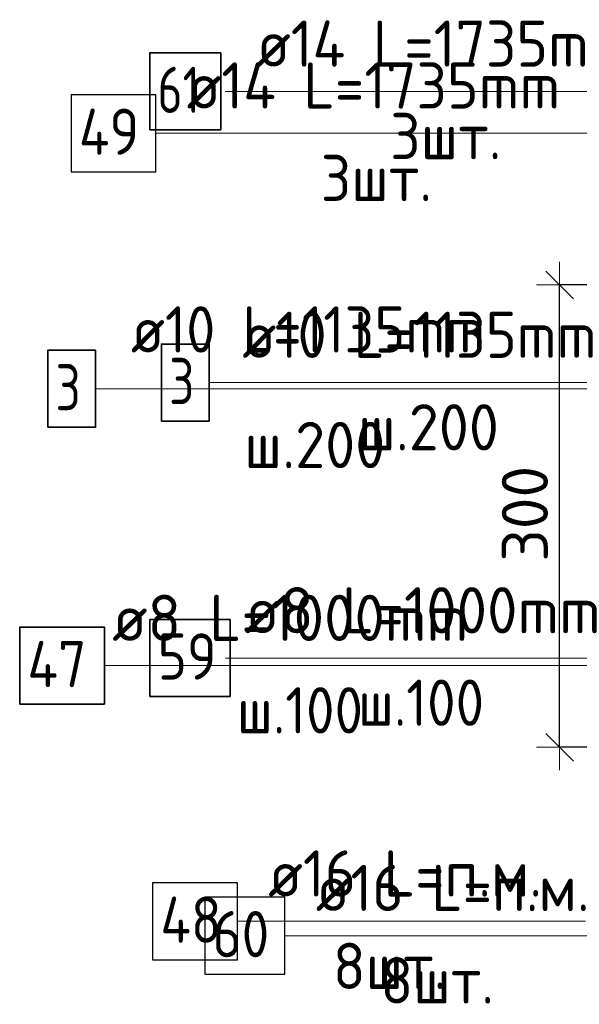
# Model space of a CAD drawing. Header units: metres. Extents: x -38 to 93, y -15 to 21.
# Tile 214 of 256: x 71.66 to 72.023, y 5.14 to 5.779. Entities that reach past the tile are written whole.
import ezdxf

# ---------------------------------------------------------------- set-up
doc = ezdxf.new("R2010")
doc.units = ezdxf.units.M
doc.header["$PDMODE"] = 65
for name, color, linetype, lineweight in [('XR$3$Арм.стержн. Арматура края', 96, 'Continuous', 35), ('XR$3$Арм.стержн. Доп. арматура', 180, 'Continuous', 35), ('XR$3$Арм.стержн. Хомут', 240, 'Continuous', 35), ('XR$3$Арм.стержн.горизонт. 1', 180, 'Continuous', 35), ('XR$5$Арм.стержн. Арматура края', 96, 'Continuous', 35), ('XR$5$Арм.стержн. Доп. арматура', 180, 'Continuous', 35), ('XR$5$Арм.стержн. Хомут', 240, 'Continuous', 35), ('XR$5$Арм.стержн.горизонт. 1', 180, 'Continuous', 35), ('XR$5$Размерная линия (1)', 7, 'Continuous', 13)]:
    doc.layers.add(name, color=color, linetype=linetype, lineweight=lineweight)
doc.styles.add('ISOCPEUR', font='txt')
doc.dimstyles.new('DIMSTYLE_12', dxfattribs={"dimtxt": 0.03, "dimasz": 0.03, "dimexe": 0, "dimexo": 0, "dimgap": 0.015, "dimtad": 2, "dimdec": 0, "dimlfac": 1000, "dimrnd": 1, "dimzin": 12, "dimdsep": 46, "dimtxsty": 'ISOCPEUR', "dimblk1": 'ALL_ML_STRICH', "dimblk2": 'ALL_ML_STRICH', "dimsah": 1, "dimcen": 0, "dimclrd": 7, "dimclre": 256, "dimclrt": 7, "dimadec": 0, "dimazin": 0, "dimtfac": 1, "dimtdec": 0, "dimtix": 1, "dimtmove": 2, "dimatfit": 3, "dimfxl": 0, "dimtzin": 0, "dimlwd": 0, "dimlwe": -3, "dimarcsym": 0})

# ---------------------------------------------------------------- blocks, each defined once
blk = doc.blocks.new('ALL_ML_STRICH')
at = {"color": 0, "linetype": 'ByBlock', "lineweight": -2}
for p, q in [((0, -0.5), (0, 0.5)), ((-0.3, -0.3), (0.3, 0.3)), ((-1, 0), (0.5, 0))]:
    blk.add_line(p, q, dxfattribs=at)
blk = doc.blocks.new('*D519')
at = {"layer": 'DEFPOINTS', "color": 7, "linetype": 'Continuous', "lineweight": 13, "transparency": 33554687}
for p in [(72.13078, 5.60648), (72.01043, 5.30648), (72.13074, 5.30648)]:
    blk.add_point(p, dxfattribs=at)
at = {"layer": 'XR$5$Размерная линия (1)', "color": 9, "linetype": 'Continuous', "lineweight": -2, "true_color": 0xc7c7c7, "transparency": 33554687}
for p, q in [((72.11078, 5.60648), (72.01043, 5.60648)), ((72.11074, 5.30648), (72.01043, 5.30648))]:
    blk.add_line(p, q, dxfattribs=at)
at = {"layer": 'XR$5$Размерная линия (1)', "color": 7, "linetype": 'Continuous', "lineweight": -2, "transparency": 33554687}
blk.add_line((72.01043, 5.30648), (72.01043, 5.60648), dxfattribs=at)
at = {"layer": 'XR$5$Размерная линия (1)', "color": 7, "linetype": 'Continuous', "lineweight": 13, "transparency": 33554687, "xscale": 0.03, "yscale": 0.03, "zscale": 0.03}
for p, rotation in [((72.01043, 5.60648), 90), ((72.01043, 5.30648), 270)]:
    blk.add_blockref('ALL_ML_STRICH', p, dxfattribs=dict(at, rotation=rotation))
at = {"layer": 'XR$5$Размерная линия (1)', "color": 7, "linetype": 'Continuous', "lineweight": 13, "transparency": 33554687, "insert": (71.98793, 5.45798), "char_height": 0.03, "width": 0.09, "attachment_point": 5, "rotation": 90, "style": 'ISOCPEUR'}
blk.add_mtext('\\A1;{300}', dxfattribs=at)

msp = doc.modelspace()

# ---------------------------------------------------------------- linework, layer by layer
at = {"layer": 'XR$3$Арм.стержн. Арматура края', "color": 7, "linetype": 'Continuous', "lineweight": 13, "transparency": 33554687}
msp.add_line((71.78298, 5.54313), (72.09298, 5.54313), dxfattribs=at)
at = {"layer": 'XR$3$Арм.стержн. Арматура края', "color": 7, "linetype": 'Continuous', "lineweight": 35, "transparency": 33554687}
msp.add_lwpolyline([(71.75198, 5.51813), (71.78298, 5.51813), (71.78298, 5.56813), (71.75198, 5.56813), (71.75198, 5.51813)], dxfattribs=at)
at = {"layer": 'XR$3$Арм.стержн. Доп. арматура', "color": 7, "linetype": 'Continuous', "lineweight": 13, "transparency": 33554687}
msp.add_line((71.79347, 5.73212), (72.10947, 5.73212), dxfattribs=at)
at = {"layer": 'XR$3$Арм.стержн. Доп. арматура', "color": 7, "linetype": 'Continuous', "lineweight": 35, "transparency": 33554687}
msp.add_lwpolyline([(71.74447, 5.70712), (71.79047, 5.70712), (71.79047, 5.75712), (71.74447, 5.75712), (71.74447, 5.70712)], dxfattribs=at)
at = {"layer": 'XR$3$Арм.стержн. Хомут', "color": 7, "linetype": 'Continuous', "lineweight": 13, "transparency": 33554687}
msp.add_line((71.79359, 5.36436), (72.07659, 5.36436), dxfattribs=at)
at = {"layer": 'XR$3$Арм.стержн. Хомут', "color": 7, "linetype": 'Continuous', "lineweight": 35, "transparency": 33554687}
msp.add_lwpolyline([(71.74459, 5.33936), (71.79659, 5.33936), (71.79659, 5.38936), (71.74459, 5.38936), (71.74459, 5.33936)], dxfattribs=at)
at = {"layer": 'XR$3$Арм.стержн.горизонт. 1', "color": 7, "linetype": 'Continuous', "lineweight": 13, "transparency": 33554687}
msp.add_line((71.83219, 5.18415), (72.05819, 5.18415), dxfattribs=at)
at = {"layer": 'XR$3$Арм.стержн.горизонт. 1', "color": 7, "linetype": 'Continuous', "lineweight": 25, "transparency": 33554687}
msp.add_lwpolyline([(71.78019, 5.15915), (71.83219, 5.15915), (71.83219, 5.20915), (71.78019, 5.20915), (71.78019, 5.15915)], dxfattribs=at)
at = {"layer": 'XR$5$Арм.стержн. Арматура края', "color": 7, "linetype": 'Continuous', "lineweight": 13, "transparency": 33554687}
for p, q in [((71.70922, 5.53911), (72.01922, 5.53911)), ((72.01922, 5.53911), (72.16074, 5.53911))]:
    msp.add_line(p, q, dxfattribs=at)
at = {"layer": 'XR$5$Арм.стержн. Арматура края', "color": 7, "linetype": 'Continuous', "lineweight": 35, "transparency": 33554687}
msp.add_lwpolyline([(71.67822, 5.51411), (71.70922, 5.51411), (71.70922, 5.56411), (71.67822, 5.56411), (71.67822, 5.51411)], dxfattribs=at)
at = {"layer": 'XR$5$Арм.стержн. Доп. арматура', "color": 7, "linetype": 'Continuous', "lineweight": 13, "transparency": 33554687}
msp.add_line((71.74841, 5.70493), (72.06441, 5.70493), dxfattribs=at)
at = {"layer": 'XR$5$Арм.стержн. Доп. арматура', "color": 7, "linetype": 'Continuous', "lineweight": 25, "transparency": 33554687}
msp.add_lwpolyline([(71.69341, 5.67993), (71.74841, 5.67993), (71.74841, 5.72993), (71.69341, 5.72993), (71.69341, 5.67993)], dxfattribs=at)
at = {"layer": 'XR$5$Арм.стержн. Хомут', "color": 7, "linetype": 'Continuous', "lineweight": 13, "transparency": 33554687}
for p, q in [((71.71501, 5.35943), (71.97801, 5.35943)), ((71.97801, 5.35943), (72.1597, 5.35943))]:
    msp.add_line(p, q, dxfattribs=at)
at = {"layer": 'XR$5$Арм.стержн. Хомут', "color": 7, "linetype": 'Continuous', "lineweight": 35, "transparency": 33554687}
msp.add_lwpolyline([(71.66001, 5.33443), (71.71501, 5.33443), (71.71501, 5.38443), (71.66001, 5.38443), (71.66001, 5.33443)], dxfattribs=at)
at = {"layer": 'XR$5$Арм.стержн.горизонт. 1', "color": 7, "linetype": 'Continuous', "lineweight": 13, "transparency": 33554687}
msp.add_line((71.80129, 5.19353), (72.02729, 5.19353), dxfattribs=at)
at = {"layer": 'XR$5$Арм.стержн.горизонт. 1', "color": 7, "linetype": 'Continuous', "lineweight": 25, "transparency": 33554687}
msp.add_lwpolyline([(71.74629, 5.16853), (71.80129, 5.16853), (71.80129, 5.21853), (71.74629, 5.21853), (71.74629, 5.16853)], dxfattribs=at)

# ---------------------------------------------------------------- texts
at = {"layer": 'XR$3$Арм.стержн. Арматура края', "color": 7, "linetype": 'Continuous', "lineweight": 25, "transparency": 33554687, "char_height": 0.03, "attachment_point": 7, "style": 'ISOCPEUR'}
for s, insert, width in [('\\W0.92;ø10 L=1135mm ', (71.80448, 5.55913), 0.2806692), ('\\W0.78;3', (71.75698, 5.52913), 0.0326407), ('\\W0.95;ш.200 ', (71.87948, 5.49913), 0.1311995)]:
    msp.add_mtext(s, dxfattribs=dict(at, insert=insert, width=width))
at = {"layer": 'XR$3$Арм.стержн. Доп. арматура', "color": 7, "linetype": 'Continuous', "lineweight": 25, "transparency": 33554687, "char_height": 0.03, "attachment_point": 7, "style": 'ISOCPEUR'}
for s, insert, width in [('\\W0.94;ø14 L=1735mm ', (71.81347, 5.74812), 0.2899764), ('\\W0.75;61', (71.74947, 5.71812), 0.0472281), ('\\W0.94;3шт. ', (71.90047, 5.68812), 0.1161286)]:
    msp.add_mtext(s, dxfattribs=dict(at, insert=insert, width=width))
at = {"layer": 'XR$3$Арм.стержн. Хомут', "color": 7, "linetype": 'Continuous', "lineweight": 25, "transparency": 33554687, "char_height": 0.03, "attachment_point": 7, "style": 'ISOCPEUR'}
for s, insert, width in [('\\W0.96;ø8 L=1000mm ', (71.80609, 5.38036), 0.2722217), ('\\W0.87;59', (71.74959, 5.35036), 0.0550812), ('\\W0.90;ш.100 ', (71.87959, 5.32036), 0.1244865)]:
    msp.add_mtext(s, dxfattribs=dict(at, insert=insert, width=width))
at = {"layer": 'XR$3$Арм.стержн.горизонт. 1', "color": 7, "linetype": 'Continuous', "lineweight": 25, "transparency": 33554687, "char_height": 0.03, "attachment_point": 7, "style": 'ISOCPEUR'}
for s, insert, width in [('\\W0.94;ø16 L=п.м.', (71.85219, 5.20015), 0.1999832), ('\\W0.87;60', (71.78519, 5.17015), 0.0550812), ('\\W0.94;8шт. ', (71.89419, 5.14015), 0.1161286)]:
    msp.add_mtext(s, dxfattribs=dict(at, insert=insert, width=width))
at = {"layer": 'XR$5$Арм.стержн. Арматура края', "color": 7, "linetype": 'Continuous', "lineweight": 25, "transparency": 33554687, "char_height": 0.03, "attachment_point": 7, "style": 'ISOCPEUR'}
for s, insert, width in [('\\W0.92;ø10 L=1135mm ', (71.73222, 5.56261), 0.2806692), ('\\W0.78;3', (71.68322, 5.52511), 0.0326407), ('\\W0.95;ш.200 ', (71.80572, 5.48761), 0.1311996)]:
    msp.add_mtext(s, dxfattribs=dict(at, insert=insert, width=width))
at = {"layer": 'XR$5$Арм.стержн. Доп. арматура', "color": 7, "linetype": 'Continuous', "lineweight": 25, "transparency": 33554687, "char_height": 0.03, "attachment_point": 7, "style": 'ISOCPEUR'}
for s, insert, width in [('\\W0.94;ø14 L=1735mm ', (71.76841, 5.72093), 0.2899764), ('\\W0.88;49', (71.69841, 5.69093), 0.0581994), ('\\W0.94;3шт. ', (71.85541, 5.66093), 0.1161286)]:
    msp.add_mtext(s, dxfattribs=dict(at, insert=insert, width=width))
at = {"layer": 'XR$5$Арм.стержн. Хомут', "color": 7, "linetype": 'Continuous', "lineweight": 25, "transparency": 33554687, "char_height": 0.03, "attachment_point": 7, "style": 'ISOCPEUR'}
for s, insert, width in [('\\W0.96;ø8 L=1000mm ', (71.72001, 5.37543), 0.2722217), ('\\W0.88;47', (71.66501, 5.34543), 0.0581993), ('\\W0.90;ш.100 ', (71.80101, 5.31543), 0.1244866)]:
    msp.add_mtext(s, dxfattribs=dict(at, insert=insert, width=width))
at = {"layer": 'XR$5$Арм.стержн.горизонт. 1', "color": 7, "linetype": 'Continuous', "lineweight": 25, "transparency": 33554687, "char_height": 0.03, "attachment_point": 7, "style": 'ISOCPEUR'}
for s, insert, width in [('\\W0.94;ø16 L=п.м.', (71.82129, 5.20953), 0.1999832), ('\\W0.88;48', (71.75129, 5.17953), 0.0581992), ('\\W0.94;8шт. ', (71.86329, 5.14953), 0.1161286)]:
    msp.add_mtext(s, dxfattribs=dict(at, insert=insert, width=width))

# ---------------------------------------------------------------- dimensions: what is measured, and where the dimension line sits
at = {"layer": 'XR$5$Размерная линия (1)', "color": 7, "linetype": 'Continuous', "lineweight": 13, "transparency": 33554687}
dim = msp.add_linear_dim(base=(72.01043, 5.60648), p1=(72.11074, 5.30648), p2=(72.11078, 5.60648), angle=90, dimstyle='DIMSTYLE_12', override={"dimpost": '<>', "dimclrd": 7, "dimclre": 9, "dimclrt": 7, "dimlwd": 0, "dimlwe": 65533}, dxfattribs=at)
dim.commit()
dim.dimension.update_dxf_attribs({"geometry": '*D519', "text_midpoint": (71.98793, 5.45798), "dimtype": 160})

doc.saveas('drawing.dxf')
